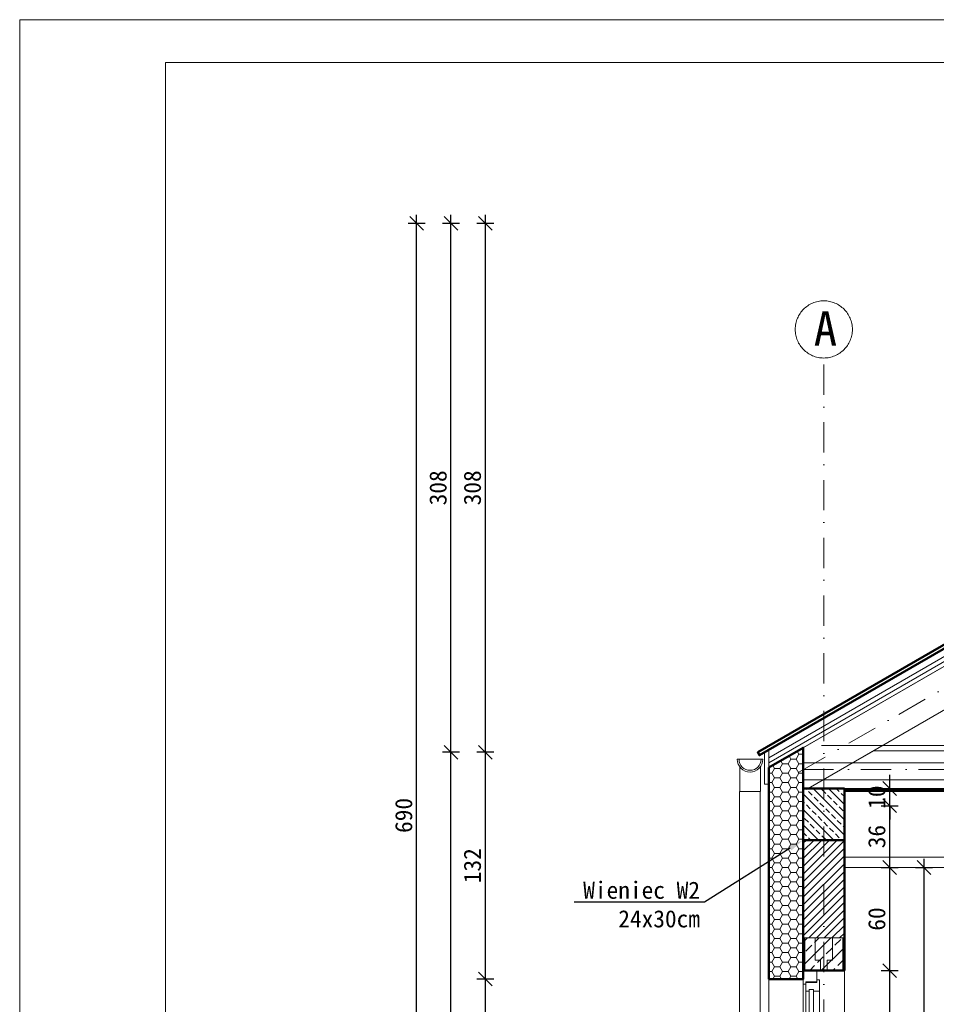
# Model space of a CAD drawing. Header units: millimetres. Extents: x -1373 to 28294, y -9636 to 187.
# Tile 24 of 133: x 835 to 1369, y -3742 to -3169. Entities that reach past the tile are written whole.
import ezdxf
from ezdxf import colors
from ezdxf.entities.mleader import LeaderData, LeaderLine
from ezdxf.math import Vec2, Vec3

# ---------------------------------------------------------------- set-up
doc = ezdxf.new("R2010")
doc.units = ezdxf.units.MM
doc.linetypes.add('HIDDEN2', pattern=[4.7625, 3.175, -1.5875])
doc.linetypes.add('Kreski i kropki', pattern=[335.138881, 176.388884, -88.194442, 0, -70.555556])
for name, color, linetype, lineweight in [('_k_beton_widok', 244, 'Continuous', 20), ('_k_gruba', 42, 'Continuous', 50), ('_k_kreskowanie', 250, 'Continuous', 9), ('_k_opis', 7, 'Continuous', 13), ('_k_osie', 142, 'Kreski i kropki', 13), ('_k_rynny', 5, 'Continuous', 20), ('_k_stolarka', 7, 'Continuous', 13), ('_k_widok', 7, 'Continuous', 18), ('_k_wymiar', 7, 'Continuous', 9), ('_k_zarys', 7, 'HIDDEN2', 20), ('_k_ściany', 223, 'Continuous', 35)]:
    doc.layers.add(name, color=color, linetype=linetype, lineweight=lineweight)
doc.styles.add('GENERATED_STYLE_1', font='MS Gothic.ttf')
doc.styles.add('GENERATED_STYLE_2', font='MS Gothic.ttf')
doc.linetypes.add('BATTING', pattern='A,0.00254,-2.54,[134,ltypeshp.shx,S=2.54,R=0,X=-2.54,Y=0],-5.08,[134,ltypeshp.shx,S=2.54,R=180,X=2.54,Y=0],-2.54', length=10.16254)
doc.dimstyles.new('1 - 50   (cm)', dxfattribs={"dimscale": 5, "dimtxt": 2, "dimasz": 1.6, "dimexe": 1, "dimexo": 1, "dimgap": 0.5, "dimtad": 1, "dimdec": 0, "dimzin": 12, "dimdsep": 46, "dimtxsty": 'GENERATED_STYLE_1', "dimblk1": 'OBLIQUE', "dimblk2": 'OBLIQUE', "dimsah": 1, "dimcen": 0, "dimdle": 1, "dimclrd": 256, "dimclre": 256, "dimclrt": 4, "dimazin": 0, "dimtfac": 0.75, "dimtdec": 0, "dimtix": 1, "dimtmove": 1, "dimatfit": 3, "dimldrblk": 'OBLIQUE', "dimfxl": 1, "dimfxlon": 1, "dimtvp": 0.75, "dimtolj": 1, "dimtzin": 0, "dimarcsym": 0})

# ---------------------------------------------------------------- blocks, each defined once
blk = doc.blocks.new('O_150_przekrój')
at = {"layer": '_k_kreskowanie', "ltscale": 2}
h = blk.add_hatch(dxfattribs=at)
h.set_pattern_fill('ANSI33', scale=1.5, angle=90)
h.paths.add_polyline_path([(-24, 173), (-24, 154), (0, 154), (0, 173)])
at = {"layer": '_k_beton_widok'}
blk.add_lwpolyline([(0, 173), (-24, 173), (-24, 173), (0, 173)], close=True, dxfattribs=at)
at = {"layer": '_k_beton_widok', "ltscale": 3}
blk.add_lwpolyline([(-24, 173), (0, 173), (0, 154), (-24, 154)], close=True, dxfattribs=at)
at = {"layer": '_k_beton_widok'}
for points in [[(-23, 173), (-23, 154), (-14, 154), (-14, 160), (-17, 160), (-17, 173), (-23, 173)], [(-1, 173), (-1, 154), (-10, 154), (-10, 160), (-7, 160), (-7, 173), (-1, 173)]]:
    blk.add_lwpolyline(points, dxfattribs=at)
at = {"layer": '_k_gruba', "ltscale": 3}
for points in [[(-24, 154), (0, 154), (0, 149), (20, 149)], [(20, 4), (0, 4), (0, 0), (-24, 0)]]:
    blk.add_lwpolyline(points, dxfattribs=at)
at = {"layer": '_k_stolarka', "color": 2}
for points in [[(-8, 147.5), (-1.5, 147.5), (-1.5, 146), (0, 146), (0, 154), (-8, 154), (-8, 147.5)], [(-8, 148.5), (-9.5, 148.5), (-9.5, 142), (-6, 142), (-6, 143), (-3.5, 143), (-3.5, 142), (-1.5, 142), (-1.5, 147), (-8, 147), (-8, 148.5)], [(0, 146), (0, 12)], [(-8, 9.5), (-9.5, 9.5), (-9.5, 16), (-6, 16), (-6, 15), (-3.5, 15), (-3.5, 16), (-1.5, 16), (-1.5, 11), (-8, 11), (-8, 9.5)], [(-8, 4), (0, 4), (0, 12), (-1.5, 12), (-1.5, 10.5), (-8, 10.5), (-8, 4)], [(0, 9), (0.5, 9), (0.5, 6.97), (24.35, 5.87), (24.35, -0.55), (21.53, 3.27), (21.88, 3.53), (24, 0.66), (24, 5.41), (0, 6.5), (0, 9)]]:
    blk.add_lwpolyline(points, dxfattribs=at)
for points in [[(-6, 142), (-9.5, 142), (-9.5, 16), (-6, 16)], [(-1.5, 16), (-3.5, 16), (-3.5, 142), (-1.5, 142)], [(-28.5, 0), (-8, 0), (-8, 4), (-28.5, 4)]]:
    blk.add_lwpolyline(points, close=True, dxfattribs=at)
at = {"layer": '_k_widok'}
blk.add_lwpolyline([(-24, 4), (-24, 154), (0, 154), (0, 149), (20, 149), (20, 6.07)], dxfattribs=at)
blk = doc.blocks.new('_OBLIQUE')
at = {"color": 0, "linetype": 'ByBlock'}
blk.add_line((-0.5, -0.5), (0.5, 0.5), dxfattribs=at)
blk = doc.blocks.new('*D228')
at = {"layer": '_k_wymiar', "lineweight": -2, "transparency": 16777216}
for p, q in [((1341.92, -3877.41), (1341.92, -3717.41)), ((1336.92, -3722.41), (1346.92, -3722.41)), ((1336.92, -3872.41), (1346.92, -3872.41))]:
    blk.add_line(p, q, dxfattribs=at)
at = {"layer": 'Defpoints', "color": 0, "transparency": 16777216}
for p in [(1315.52, -3722.41), (1341.92, -3722.41), (1315.52, -3872.41)]:
    blk.add_point(p, dxfattribs=at)
at = {"layer": '_k_wymiar', "lineweight": -2, "transparency": 16777216, "xscale": 8, "yscale": 8, "zscale": 8}
for p, rotation in [((1341.92, -3722.41), 90), ((1341.92, -3872.41), 270)]:
    blk.add_blockref('_OBLIQUE', p, dxfattribs=dict(at, rotation=rotation))
at = {"layer": '_k_wymiar', "color": 4, "transparency": 16777216, "insert": (1334.42, -3797.41), "char_height": 10, "attachment_point": 5, "rotation": 90, "style": 'GENERATED_STYLE_1'}
blk.add_mtext('\\A1;150', dxfattribs=at)
blk = doc.blocks.new('*D229')
at = {"layer": '_k_wymiar', "lineweight": -2, "transparency": 16777216}
for p, q in [((1341.92, -3727.41), (1341.92, -3657.41)), ((1336.92, -3662.41), (1346.92, -3662.41)), ((1336.92, -3722.41), (1346.92, -3722.41))]:
    blk.add_line(p, q, dxfattribs=at)
at = {"layer": 'Defpoints', "color": 0, "transparency": 16777216}
for p in [(1315.52, -3662.41), (1341.92, -3662.41), (1315.52, -3722.41)]:
    blk.add_point(p, dxfattribs=at)
at = {"layer": '_k_wymiar', "lineweight": -2, "transparency": 16777216, "xscale": 8, "yscale": 8, "zscale": 8}
for p, rotation in [((1341.92, -3662.41), 90), ((1341.92, -3722.41), 270)]:
    blk.add_blockref('_OBLIQUE', p, dxfattribs=dict(at, rotation=rotation))
at = {"layer": '_k_wymiar', "color": 4, "transparency": 16777216, "insert": (1334.42, -3692.41), "char_height": 10, "attachment_point": 5, "rotation": 90, "style": 'GENERATED_STYLE_1'}
blk.add_mtext('\\A1;60', dxfattribs=at)
blk = doc.blocks.new('*D230')
at = {"layer": '_k_wymiar', "lineweight": -2, "transparency": 16777216}
for p, q in [((1341.92, -3667.41), (1341.92, -3621.41)), ((1336.92, -3626.41), (1346.92, -3626.41)), ((1336.92, -3662.41), (1346.92, -3662.41))]:
    blk.add_line(p, q, dxfattribs=at)
at = {"layer": 'Defpoints', "color": 0, "transparency": 16777216}
for p in [(1315.52, -3626.41), (1341.92, -3626.41), (1315.52, -3662.41)]:
    blk.add_point(p, dxfattribs=at)
at = {"layer": '_k_wymiar', "lineweight": -2, "transparency": 16777216, "xscale": 8, "yscale": 8, "zscale": 8}
for p, rotation in [((1341.92, -3626.41), 90), ((1341.92, -3662.41), 270)]:
    blk.add_blockref('_OBLIQUE', p, dxfattribs=dict(at, rotation=rotation))
at = {"layer": '_k_wymiar', "color": 4, "transparency": 16777216, "insert": (1334.42, -3644.41), "char_height": 10, "attachment_point": 5, "rotation": 90, "style": 'GENERATED_STYLE_1'}
blk.add_mtext('\\A1;36', dxfattribs=at)
blk = doc.blocks.new('*D231')
at = {"layer": '_k_wymiar', "lineweight": -2, "transparency": 16777216}
for p, q in [((1341.92, -3616.41), (1341.92, -3608.41)), ((1336.92, -3616.41), (1346.92, -3616.41)), ((1341.92, -3626.41), (1341.92, -3616.41)), ((1336.92, -3626.41), (1346.92, -3626.41)), ((1341.92, -3626.41), (1341.92, -3634.41))]:
    blk.add_line(p, q, dxfattribs=at)
at = {"layer": 'Defpoints', "color": 0, "transparency": 16777216}
for p in [(1315.52, -3616.41), (1341.92, -3616.41), (1315.52, -3626.41)]:
    blk.add_point(p, dxfattribs=at)
at = {"layer": '_k_wymiar', "lineweight": -2, "transparency": 16777216, "xscale": 8, "yscale": 8, "zscale": 8}
for p, rotation in [((1341.92, -3616.41), 270), ((1341.92, -3626.41), 90)]:
    blk.add_blockref('_OBLIQUE', p, dxfattribs=dict(at, rotation=rotation))
at = {"layer": '_k_wymiar', "color": 4, "transparency": 16777216, "insert": (1334.42, -3621.41), "char_height": 10, "attachment_point": 5, "rotation": 90, "style": 'GENERATED_STYLE_1'}
blk.add_mtext('\\A1;10', dxfattribs=at)
blk = doc.blocks.new('*D82')
at = {"layer": '_k_wymiar', "lineweight": -2, "transparency": 16777216}
for p, q in [((1361.92, -3967.41), (1361.92, -3657.41)), ((1356.92, -3662.41), (1366.92, -3662.41)), ((1356.92, -3962.41), (1366.92, -3962.41))]:
    blk.add_line(p, q, dxfattribs=at)
at = {"layer": 'Defpoints', "color": 0, "transparency": 16777216}
for p in [(1305.52, -3662.41), (1361.92, -3662.41), (1305.52, -3962.41)]:
    blk.add_point(p, dxfattribs=at)
at = {"layer": '_k_wymiar', "lineweight": -2, "transparency": 16777216, "xscale": 8, "yscale": 8, "zscale": 8}
for p, rotation in [((1361.92, -3662.41), 90), ((1361.92, -3962.41), 270)]:
    blk.add_blockref('_OBLIQUE', p, dxfattribs=dict(at, rotation=rotation))
at = {"layer": '_k_wymiar', "color": 4, "transparency": 16777216, "insert": (1354.42, -3812.41), "char_height": 10, "attachment_point": 5, "rotation": 90, "style": 'GENERATED_STYLE_1'}
blk.add_mtext('\\A1;300', dxfattribs=at)
blk = doc.blocks.new('*D237')
at = {"layer": '_k_wymiar', "lineweight": -2, "transparency": 16777216}
for p, q in [((1106.41, -3875.34), (1106.41, -3722.41)), ((1111.41, -3727.41), (1101.41, -3727.41)), ((1111.41, -3870.34), (1101.41, -3870.34))]:
    blk.add_line(p, q, dxfattribs=at)
at = {"layer": 'Defpoints', "color": 0, "transparency": 16777216}
for p in [(1106.41, -3727.41), (1271.52, -3727.41), (1271.52, -3870.34)]:
    blk.add_point(p, dxfattribs=at)
at = {"layer": '_k_wymiar', "lineweight": -2, "transparency": 16777216, "xscale": 8, "yscale": 8, "zscale": 8}
for p, rotation in [((1106.41, -3727.41), 90), ((1106.41, -3870.34), 270)]:
    blk.add_blockref('_OBLIQUE', p, dxfattribs=dict(at, rotation=rotation))
at = {"layer": '_k_wymiar', "color": 4, "transparency": 16777216, "insert": (1098.91, -3798.87), "char_height": 10, "attachment_point": 5, "rotation": 90, "style": 'GENERATED_STYLE_1'}
blk.add_mtext('\\A1;143', dxfattribs=at)
blk = doc.blocks.new('*D238')
at = {"layer": '_k_wymiar', "lineweight": -2, "transparency": 16777216}
for p, q in [((1106.41, -3732.41), (1106.41, -3590.31)), ((1111.41, -3595.31), (1101.41, -3595.31)), ((1111.41, -3727.41), (1101.41, -3727.41))]:
    blk.add_line(p, q, dxfattribs=at)
at = {"layer": 'Defpoints', "color": 0, "transparency": 16777216}
for p in [(1106.41, -3595.31), (1265.02, -3595.31), (1271.52, -3727.41)]:
    blk.add_point(p, dxfattribs=at)
at = {"layer": '_k_wymiar', "lineweight": -2, "transparency": 16777216, "xscale": 8, "yscale": 8, "zscale": 8}
for p, rotation in [((1106.41, -3595.31), 90), ((1106.41, -3727.41), 270)]:
    blk.add_blockref('_OBLIQUE', p, dxfattribs=dict(at, rotation=rotation))
at = {"layer": '_k_wymiar', "color": 4, "transparency": 16777216, "insert": (1098.91, -3661.36), "char_height": 10, "attachment_point": 5, "rotation": 90, "style": 'GENERATED_STYLE_1'}
blk.add_mtext('\\A1;132', dxfattribs=at)
blk = doc.blocks.new('*D239')
at = {"layer": '_k_wymiar', "lineweight": -2, "transparency": 16777216}
for p, q in [((1106.41, -3600.31), (1106.41, -3282.29)), ((1111.41, -3287.29), (1101.41, -3287.29)), ((1111.41, -3595.31), (1101.41, -3595.31))]:
    blk.add_line(p, q, dxfattribs=at)
at = {"layer": 'Defpoints', "color": 0, "transparency": 16777216}
for p in [(1106.41, -3287.29), (1798.52, -3287.29), (1265.02, -3595.31)]:
    blk.add_point(p, dxfattribs=at)
at = {"layer": '_k_wymiar', "lineweight": -2, "transparency": 16777216, "xscale": 8, "yscale": 8, "zscale": 8}
for p, rotation in [((1106.41, -3287.29), 90), ((1106.41, -3595.31), 270)]:
    blk.add_blockref('_OBLIQUE', p, dxfattribs=dict(at, rotation=rotation))
at = {"layer": '_k_wymiar', "color": 4, "transparency": 16777216, "insert": (1098.91, -3441.3), "char_height": 10, "attachment_point": 5, "rotation": 90, "style": 'GENERATED_STYLE_1'}
blk.add_mtext('\\A1;308', dxfattribs=at)
blk = doc.blocks.new('*D84')
at = {"layer": '_k_wymiar', "lineweight": -2, "transparency": 16777216}
for p, q in [((1086.41, -3967.41), (1086.41, -3590.31)), ((1091.41, -3595.31), (1081.41, -3595.31)), ((1091.41, -3962.41), (1081.41, -3962.41))]:
    blk.add_line(p, q, dxfattribs=at)
at = {"layer": 'Defpoints', "color": 0, "transparency": 16777216}
for p in [(1086.41, -3595.31), (1265.02, -3595.31), (1281.52, -3962.41)]:
    blk.add_point(p, dxfattribs=at)
at = {"layer": '_k_wymiar', "lineweight": -2, "transparency": 16777216, "xscale": 8, "yscale": 8, "zscale": 8}
for p, rotation in [((1086.41, -3595.31), 90), ((1086.41, -3962.41), 270)]:
    blk.add_blockref('_OBLIQUE', p, dxfattribs=dict(at, rotation=rotation))
at = {"layer": '_k_wymiar', "color": 4, "transparency": 16777216, "insert": (1078.91, -3778.86), "char_height": 10, "attachment_point": 5, "rotation": 90, "style": 'GENERATED_STYLE_1'}
blk.add_mtext('\\A1;367', dxfattribs=at)
blk = doc.blocks.new('*D85')
at = {"layer": '_k_wymiar', "lineweight": -2, "transparency": 16777216}
for p, q in [((1086.41, -3600.31), (1086.41, -3282.29)), ((1091.41, -3287.29), (1081.41, -3287.29)), ((1091.41, -3595.31), (1081.41, -3595.31))]:
    blk.add_line(p, q, dxfattribs=at)
at = {"layer": 'Defpoints', "color": 0, "transparency": 16777216}
for p in [(1086.41, -3287.29), (1798.52, -3287.29), (1265.02, -3595.31)]:
    blk.add_point(p, dxfattribs=at)
at = {"layer": '_k_wymiar', "lineweight": -2, "transparency": 16777216, "xscale": 8, "yscale": 8, "zscale": 8}
for p, rotation in [((1086.41, -3287.29), 90), ((1086.41, -3595.31), 270)]:
    blk.add_blockref('_OBLIQUE', p, dxfattribs=dict(at, rotation=rotation))
at = {"layer": '_k_wymiar', "color": 4, "transparency": 16777216, "insert": (1078.91, -3441.3), "char_height": 10, "attachment_point": 5, "rotation": 90, "style": 'GENERATED_STYLE_1'}
blk.add_mtext('\\A1;308', dxfattribs=at)
blk = doc.blocks.new('*D87')
at = {"layer": '_k_wymiar', "lineweight": -2, "transparency": 16777216}
for p, q in [((1066.41, -3981.87), (1066.41, -3282.29)), ((1071.41, -3287.29), (1061.41, -3287.29)), ((1071.41, -3976.87), (1061.41, -3976.87))]:
    blk.add_line(p, q, dxfattribs=at)
at = {"layer": 'Defpoints', "color": 0, "transparency": 16777216}
for p in [(1066.41, -3287.29), (1798.52, -3287.29), (1133.52, -3976.87)]:
    blk.add_point(p, dxfattribs=at)
at = {"layer": '_k_wymiar', "lineweight": -2, "transparency": 16777216, "xscale": 8, "yscale": 8, "zscale": 8}
for p, rotation in [((1066.41, -3287.29), 90), ((1066.41, -3976.87), 270)]:
    blk.add_blockref('_OBLIQUE', p, dxfattribs=dict(at, rotation=rotation))
at = {"layer": '_k_wymiar', "color": 4, "transparency": 16777216, "insert": (1058.91, -3632.08), "char_height": 10, "attachment_point": 5, "rotation": 90, "style": 'GENERATED_STYLE_1'}
blk.add_mtext('\\A1;690', dxfattribs=at)

msp = doc.modelspace()

# ---------------------------------------------------------------- hatches: boundary and pattern name
at = {"layer": '_k_kreskowanie', "ltscale": 2}
h = msp.add_hatch(dxfattribs=at)
h.set_pattern_fill('HONEY', color=256)
h.set_pattern_definition([(0, (403.2444, 659.9366), (4.7625, 2.7496306), [3.175, -6.35]), (120, (403.2444, 659.9366), (-4.7625, 2.7496307), [3.175, -6.35]), (60, (403.2444, 659.9366), (1e-08, 5.4992613), [-6.35, 3.175])])
h.paths.add_polyline_path([(1291.52, -3592.71), (1271.52, -3604.26), (1271.52, -3727.41), (1291.52, -3727.41)])
h = msp.add_hatch(dxfattribs=at)
h.set_pattern_fill('ANSI33', color=256, angle=90)
h.set_pattern_definition([(135, (403.2444, 788.9366), (-4.490128, -4.490128), []), (135, (403.2444, 793.427), (-4.490128, -4.490128), [3.175, -1.5875])])
h.paths.add_polyline_path([(1315.52, -3616.41), (1315.52, -3646.41), (1291.52, -3646.41), (1291.52, -3616.41)])
h = msp.add_hatch(dxfattribs=at)
h.set_pattern_fill('ANSI31', color=256)
h.set_pattern_definition([(45, (403.2444, 707.9366), (-2.245064, 2.245064), [])])
h.paths.add_polyline_path([(1315.52, -3646.41), (1315.52, -3703.41), (1291.52, -3703.41), (1291.52, -3646.41)])

# ---------------------------------------------------------------- linework, layer by layer
at = {"layer": '_k_gruba'}
for points in [[(2331.02, -3597.04), (2332.02, -3595.31), (1798.52, -3287.29), (1265.02, -3595.31), (1266.02, -3597.04), (1798.52, -3289.6)], [(1271.52, -3604.26), (1291.52, -3592.71), (1291.52, -3727.41), (1271.52, -3727.41)], [(1315.52, -3646.41), (1291.52, -3646.41), (1291.52, -3616.41), (1315.52, -3616.41)], [(1315.52, -3722.41), (1291.52, -3722.41), (1291.52, -3646.41), (1315.52, -3646.41)]]:
    msp.add_lwpolyline(points, close=True, dxfattribs=at)
at = {"layer": '_k_kreskowanie', "linetype": 'BATTING', "ltscale": 0.5}
for points in [[(1302.1, -3591.28), (2303.04, -3591.28)], [(1291.52, -3601.41), (2305.52, -3601.41)], [(1291.52, -3611.41), (2305.52, -3611.41)]]:
    msp.add_lwpolyline(points, dxfattribs=at)
at = {"layer": '_k_osie', "ltscale": 0.1}
for points in [[(1288.97, -3606.88), (1809.52, -3306.34)], [(1303.52, -4193.9), (1303.52, -3365.69)], [(1291.52, -3594.41), (1291.52, -3616.41), (1291.52, -3605.41), (2305.52, -3605.41)]]:
    msp.add_lwpolyline(points, dxfattribs=at)
at = {"layer": '_k_osie'}
msp.add_circle((1303.52, -3349.04), 16.65, dxfattribs=at)
at = {"layer": '_k_rynny', "color": 7, "ltscale": 2}
for points in [[(1253.16, -3599.31), (1268.02, -3599.31, -0.420012), (1260.59, -3606.81, -0.420012)], [(1254.22, -3599.31), (1266.96, -3599.31, -0.427099), (1260.59, -3605.81, -0.427099)]]:
    msp.add_lwpolyline(points, format="xyb", close=True, dxfattribs=at)
msp.add_lwpolyline([(1254.59, -3603.79), (1254.59, -3618.13), (1266.59, -3618.13), (1266.59, -3603.79)], dxfattribs=at)
at = {"layer": '_k_widok'}
for points in [[(1271.52, -3598.48), (1798.52, -3294.22), (2325.52, -3598.48)], [(1271.52, -3601.37), (1798.52, -3297.11), (2325.52, -3601.37)], [(1271.52, -3604.26), (1798.52, -3299.99), (2325.52, -3604.26)]]:
    msp.add_lwpolyline(points, dxfattribs=at)
at = {"layer": '_k_widok', "color": 2}
msp.add_lwpolyline([(1820.52, -3312.69), (1294.47, -3616.41), (1291.52, -3616.41), (1291.52, -3592.71), (1798.52, -3299.99)], dxfattribs=at)
at = {"layer": '_k_widok'}
msp.add_lwpolyline([(1271.52, -3613.86), (1269.02, -3613.86), (1269.02, -3595.31), (1271.52, -3593.86)], close=True, dxfattribs=at)
at = {"layer": '_k_widok', "color": 2}
msp.add_lwpolyline([(1332.58, -3594.41), (2264.47, -3594.41), (2302.58, -3616.41), (1294.47, -3616.41)], close=True, dxfattribs=at)
at = {"layer": '_k_widok', "ltscale": 4}
for points in [[(1254.52, -3618.13), (1254.52, -3972.85)], [(1266.52, -3618.13), (1266.52, -3972.61)]]:
    msp.add_lwpolyline(points, dxfattribs=at)
at = {"layer": '_k_widok', "ltscale": 3}
for points in [[(2281.52, -3656.41), (1315.52, -3656.41)], [(2281.52, -3662.41), (1315.52, -3662.41)]]:
    msp.add_lwpolyline(points, dxfattribs=at)
at = {"layer": '_k_wymiar'}
for points in [[(835.22, -3168.67), (2935.22, -3168.67), (2935.22, -4653.67), (835.22, -4653.67)], [(920.22, -3193.67), (2910.22, -3193.67), (2910.22, -4628.67), (920.22, -4628.67)]]:
    msp.add_lwpolyline(points, close=True, dxfattribs=at)
at = {"layer": '_k_zarys', "ltscale": 3, "const_width": 2}
msp.add_lwpolyline([(1315.52, -3617.41), (2281.52, -3617.41)], dxfattribs=at)
at = {"layer": '_k_ściany'}
msp.add_lwpolyline([(1315.52, -3646.41), (1291.52, -3646.41), (1291.52, -3616.41), (1315.52, -3616.41)], close=True, dxfattribs=at)

# ---------------------------------------------------------------- block references
at = {"layer": '_k_stolarka', "color": 2, "xscale": -1}
msp.add_blockref('O_150_przekrój', (1291.52, -3876.41), dxfattribs=at)

# ---------------------------------------------------------------- texts
at = {"layer": '_k_osie', "insert": (1304.47, -3358.53), "char_height": 20, "attachment_point": 8, "style": 'GENERATED_STYLE_2'}
msp.add_mtext('A', dxfattribs=at)

# ---------------------------------------------------------------- dimensions: what is measured, and where the dimension line sits
at = {"layer": '_k_wymiar'}
for base, p1, p2, angle, picture, middle in [((1066.41, -3287.29), (1133.52, -3976.87), (1798.52, -3287.29), 90, '*D87', (1058.91, -3632.08)), ((1086.41, -3287.29), (1265.02, -3595.31), (1798.52, -3287.29), 90, '*D85', (1078.91, -3441.3)), ((1106.41, -3287.29), (1265.02, -3595.31), (1798.52, -3287.29), 90, '*D239', (1098.91, -3441.3)), ((1086.41, -3595.31), (1281.52, -3962.41), (1265.02, -3595.31), 90, '*D84', (1078.91, -3778.86)), ((1106.41, -3595.31), (1271.52, -3727.41), (1265.02, -3595.31), 90, '*D238', (1098.91, -3661.36)), ((1341.92, -3616.41), (1315.52, -3626.41), (1315.52, -3616.41), 270, '*D231', (1334.42, -3621.41)), ((1341.92, -3626.41), (1315.52, -3662.41), (1315.52, -3626.41), 270, '*D230', (1334.42, -3644.41)), ((1361.92, -3662.41), (1305.52, -3962.41), (1305.52, -3662.41), 90, '*D82', (1354.42, -3812.41)), ((1341.92, -3662.41), (1315.52, -3722.41), (1315.52, -3662.41), 270, '*D229', (1334.42, -3692.41)), ((1341.92, -3722.41), (1315.52, -3872.41), (1315.52, -3722.41), 270, '*D228', (1334.42, -3797.41)), ((1106.41, -3727.41), (1271.52, -3870.34), (1271.52, -3727.41), 90, '*D237', (1098.91, -3798.87))]:
    dim = msp.add_linear_dim(base=base, p1=p1, p2=p2, angle=angle, dimstyle='1 - 50   (cm)', dxfattribs=at)
    dim.commit()
    dim.dimension.update_dxf_attribs({"geometry": picture, "text_midpoint": middle})

# ---------------------------------------------------------------- leaders
at = {"layer": '_k_opis', "ltscale": 0.1}
ml = msp.add_multileader_mtext('Standard', dxfattribs=at)
ml.set_content('Wieniec W2\\P24x30cm', color=256, style='GENERATED_STYLE_1')
ml.set_leader_properties()
ml.build(insert=Vec2(0, 0))
ml.multileader.update_dxf_attribs({"text_left_attachment_type": 6, "text_right_attachment_type": 6, "arrow_head_size": 9})
ctx = ml.context
ctx.base_point, ctx.char_height, ctx.arrow_head_size, ctx.landing_gap_size, ctx.plane_origin = Vec3(1165.99, -3682.61), 10, 9, 1.28, Vec3(1473.61, -3324.98)
ctx.left_attachment, ctx.right_attachment, ctx.text_align_type = 6, 6, 2
notes = []
notes.append((ctx, [(1, (1, 1, 0), (1233.96, -3682.61), (-1, 0), 1.25, [(0, [(1291.52, -3646.41)], 0, [])])]))
ctx.mtext.insert, ctx.mtext.alignment, ctx.mtext.flow_direction = Vec3(1231.43, -3670.61), 3, 5
for ctx, leaders in notes:
    for number, flags, end, landing, length, lines in leaders:
        leader = LeaderData()
        leader.index, (leader.has_last_leader_line, leader.has_dogleg_vector, leader.attachment_direction) = number, flags
        leader.last_leader_point, leader.dogleg_vector, leader.dogleg_length = Vec3(end), Vec3(landing), length
        for number, points, colour, breaks in lines:
            line = LeaderLine()
            line.index, line.vertices, line.color, line.breaks = number, Vec3.list(points), colors.encode_raw_color(colour), breaks
            leader.lines.append(line)
        ctx.leaders.append(leader)

doc.saveas('drawing.dxf')
